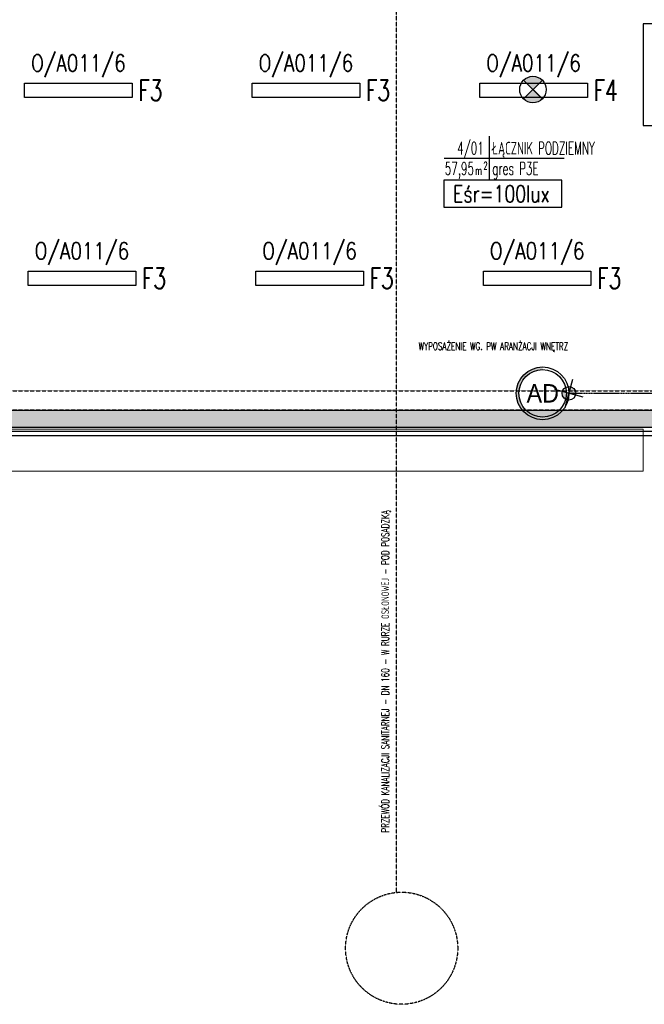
# Model space of a CAD drawing. Header units: inches. Extents: x -281236 to -70395, y 38777 to 102341.
# Tile 5 of 244: x -144032 to -143289, y 42432 to 43603. Entities that reach past the tile are written whole.
import ezdxf
from ezdxf.enums import TextEntityAlignment as Align

# ---------------------------------------------------------------- set-up
doc = ezdxf.new("R2010")
doc.units = ezdxf.units.IN
doc.header["$MEASUREMENT"] = 0
for name, pattern in [('CENTER', [2, 1.25, -0.25, 0.25, -0.25]), ('DASHED', [0.75, 0.5, -0.25]), ('DASHED2', [0.375, 0.25, -0.125])]:
    doc.linetypes.add(name, pattern=pattern)
doc.layers.get('0').update_dxf_attribs({"color": 101})
doc.layers.add('0-sekcje', color=1, linetype='Continuous', lineweight=18)
for name, color, linetype in [('E-90', 6, 'Continuous'), ('E35', 6, 'Continuous'), ('Ins-kan', 54, 'Continuous'), ('Ins-kan-opis', 54, 'Continuous'), ('Ins-wod', 152, 'Continuous'), ('Os-osie glowne', 8, 'CENTER'), ('Os-osie-opis', 8, 'Continuous'), ('Sc-beton', 7, 'Continuous'), ('Sc-beton-hatch', 86, 'Continuous'), ('Sc-izolacja term-styropian', 151, 'STYROPIAN-KA'), ('Sch-opis', 51, 'Continuous'), ('W-otwor-strop', 126, 'Continuous')]:
    doc.layers.add(name, color=color, linetype=linetype)
doc.styles.add('dwg_opis duży', font='ARIAL.TTF', dxfattribs={"width": 0.9})
doc.styles.add('KA wymiar', font='romans.shx', dxfattribs={"width": 0.6})
doc.styles.add('ROMANS', font='romans', dxfattribs={"width": 0.85})
doc.linetypes.add('STYROPIAN-KA', pattern='A,0.0001,-0.1,[135,ltypeshp.shx,S=0.1,R=0,X=-0.1,Y=0],0,[135,ltypeshp.shx,S=0.1,R=180,X=0.1,Y=0],-0.1', length=0.2001)
doc.linetypes.add('ZIGZAG', pattern='A,0.00254,-5.08,[131,ltypeshp.shx,S=5.08,R=0,X=-5.08,Y=0],-10.16,[131,ltypeshp.shx,S=5.08,R=180,X=5.08,Y=0],-5.08', length=20.32254)

# ---------------------------------------------------------------- blocks, each defined once
blk = doc.blocks.new('pow')
for p, q in [((0, 0.5229102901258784), (0, -0.5229102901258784)), ((-1.075294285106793, 0), (1.779711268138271, -1.13686837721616e-13))]:
    blk.add_line(p, q)
at = {"style": 'KA wymiar', "width": 0.6}
for s, height, p in [('2', 0.18, (-0.139230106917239, -0.269806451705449)), ('m', 0.21, (-0.3331997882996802, -0.4009838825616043))]:
    blk.add_text(s, height=height, dxfattribs=at).set_placement(p)
for tag, p in [('01', (-0.1310879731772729, 0.08442380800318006)), ('000.00', (-0.3636004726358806, -0.4009838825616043))]:
    blk.add_attdef(tag, text='', height=0.3, dxfattribs=at).set_placement(p, align=Align.RIGHT)
for tag, p in [('POMIESZCZENIE', (0.07092525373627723, 0.08442380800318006)), ('POSADZKA', (0.07092525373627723, -0.4009838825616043))]:
    blk.add_attdef(tag, p, '', height=0.3, dxfattribs=at)
blk = doc.blocks.new('_opis_osi')
blk.add_hatch(color=256).paths.add_polyline_path([(32.0000000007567, -32.00000000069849), (28.80000000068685, -32.00000000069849, -1), (-28.80000000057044, -32.00000000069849), (-32.00000000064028, -32.00000000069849, 1)])
at = {"layer": 'Defpoints'}
h = blk.add_hatch(color=256, dxfattribs=at)
h.paths.add_polyline_path([(-2.153374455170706, -8.036502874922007, 0.4142135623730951), (8.036502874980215, -2.153374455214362), (5.820766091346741e-11, 0)])
h.paths.add_polyline_path([(-8.0365028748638, 2.153374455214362), (5.820766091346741e-11, 0), (2.153374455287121, 8.036502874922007, 0.4142135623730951)])
for radius in [32.00000000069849, 28.80000000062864]:
    blk.add_circle((5.820766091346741e-11, -32.00000000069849), radius)
for p, q in [((4.638037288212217, 17.30939080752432), (-4.638037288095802, -17.30939080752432)), ((17.30939080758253, -4.63803728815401), (-17.30939080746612, 4.63803728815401))]:
    blk.add_line(p, q, dxfattribs=at)
blk.add_circle((5.820766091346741e-11, 0), 8.320000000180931, dxfattribs=at)
at = {"style": 'dwg_opis duży', "width": 0.9}
blk.add_attdef('AXNAMEV', text='', height=22.40000000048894, rotation=90, dxfattribs=at).set_placement((5.820766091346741e-11, -32.00000000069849), align=Align.MIDDLE_CENTER)

msp = doc.modelspace()

# ---------------------------------------------------------------- hatches: boundary and pattern name
at = {"layer": 'E35'}
h = msp.add_hatch(color=256, dxfattribs=at)
edge = h.paths.add_edge_path()
edge.add_line((-143421.3912654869, 43519.9425191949), (-143432.5281972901, 43531.07945099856))
edge.add_ellipse((-143421.3912654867, 43519.9425191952), major_axis=(11.1369318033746, -11.13693180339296), ratio=1, start_angle=90.00000000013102, end_angle=180.0000000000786, ccw=False)
edge.add_line((-143410.2543336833, 43531.07945099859), (-143421.3912654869, 43519.9425191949))
edge = h.paths.add_edge_path()
edge.add_line((-143432.5281972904, 43508.80558739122), (-143421.3912654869, 43519.9425191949))
edge.add_line((-143421.3912654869, 43519.9425191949), (-143410.2543336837, 43508.80558739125))
edge.add_ellipse((-143421.391265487, 43519.9425191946), major_axis=(11.13693180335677, -11.13693180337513), ratio=1, start_angle=-89.99999999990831, end_angle=1.1789325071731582e-10, ccw=False)
at = {"layer": 'Sc-beton-hatch'}
h = msp.add_hatch(dxfattribs=at)
h.set_pattern_fill('ANSI33', color=256, style=0)
h.set_pattern_definition([(45, (-196198.7557017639, 61066.07676267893), (-4.490128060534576, 4.490128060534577), []), (45, (-196194.2655717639, 61066.07676267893), (-4.490128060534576, 4.490128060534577), [3.175, -1.5875])])
h.paths.add_polyline_path([(-144115.2082463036, 43432.15926687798), (-144125.2082463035, 43432.15926687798), (-144125.2082463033, 43138.15926689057), (-144547.8999891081, 43138.15926689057), (-144547.8999891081, 43128.15926687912), (-144115.2082463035, 43128.15926687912)])
h.paths.add_polyline_path([(-144115.2082463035, 43128.15926687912), (-144547.8999891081, 43128.15926687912), (-144547.8999891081, 43118.15926688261), (-144115.2082463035, 43118.15926688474)])
h.paths.add_polyline_path([(-143853.1438560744, 43128.15926687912), (-144115.2082463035, 43128.15926687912), (-144115.2082463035, 43118.15926688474), (-143853.1438560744, 43118.15926688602)])
h.paths.add_polyline_path([(-143853.1438560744, 43138.15926689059), (-144105.2082462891, 43138.15926689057), (-144105.208246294, 43432.15926687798), (-144115.2082463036, 43432.15926687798), (-144115.2082463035, 43128.15926687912), (-143853.1438560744, 43128.15926687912)])
h.paths.add_polyline_path([(-144105.2082462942, 43442.15926687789), (-144115.2082463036, 43442.15926687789), (-144115.2082463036, 43432.15926687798), (-144105.208246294, 43432.15926687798)])
h.paths.add_polyline_path([(-144115.2082463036, 43442.15926687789), (-144125.2082463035, 43442.15926687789), (-144125.2082463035, 43432.15926687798), (-144115.2082463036, 43432.15926687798)])
h.paths.add_polyline_path([(-143700.9188330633, 43128.15926687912), (-143853.1438560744, 43128.15926687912), (-143853.1438560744, 43118.15926688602), (-143700.114847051, 43118.15926688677)])
h.paths.add_polyline_path([(-143701.7228190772, 43138.15926689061), (-143853.1438560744, 43138.15926689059), (-143853.1438560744, 43128.15926687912), (-143700.9188330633, 43128.15926687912)])
h.paths.add_polyline_path([(-143584.2082463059, 43138.15926689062), (-143701.7228190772, 43138.15926689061), (-143700.9188330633, 43128.15926687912), (-143584.2082463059, 43128.15926687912)])
h.paths.add_polyline_path([(-143584.2082463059, 43128.15926687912), (-143700.9188330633, 43128.15926687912), (-143700.114847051, 43118.15926688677), (-143584.2082463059, 43118.15926688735)])
h.paths.add_polyline_path([(-143300.2082463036, 43128.15926687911), (-143584.2082463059, 43128.15926687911), (-143584.2082463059, 43118.15926688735), (-143300.2082463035, 43118.15926688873)])
h.paths.add_polyline_path([(-143300.2082463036, 43138.15926689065), (-143584.2082463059, 43138.15926689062), (-143584.2082463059, 43128.15926687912), (-143300.2082463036, 43128.15926687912)])
h.paths.add_polyline_path([(-142981.2082462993, 43128.15926687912), (-143300.2082463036, 43128.15926687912), (-143300.2082463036, 43118.15926688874), (-142981.2082462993, 43118.1592668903)])
h.paths.add_polyline_path([(-142981.2082462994, 43138.15926689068), (-143300.2082463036, 43138.15926689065), (-143300.2082463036, 43128.15926687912), (-142981.2082462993, 43128.15926687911)])

# ---------------------------------------------------------------- linework, layer by layer
at = {"layer": '0-sekcje'}
msp.add_lwpolyline([(-144105.20828848, 43066.15926688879), (-144105.20828848, 43066.15926688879), (-144105.20828848, 43066.15926688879), (-143290.2082926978, 43066.15926688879), (-143290.2082926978, 43116.15926688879), (-144105.20828848, 43116.15926688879), (-144105.20828848, 43066.15926688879)], dxfattribs=at)
at = {"layer": 'E35'}
for p, q in [((-143410.2543336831, 43531.07945099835), (-143432.5281972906, 43508.80558739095)), ((-143410.2543336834, 43508.80558739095), (-143432.5281972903, 43531.07945099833))]:
    msp.add_line(p, q, dxfattribs=at)
at = {"layer": 'E35', "linetype": 'Continuous', "ltscale": 0.3}
msp.add_line((-143410.8912654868, 43509.44251919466), (-143431.8912654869, 43530.44251919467), dxfattribs=at)
at = {"layer": 'E35'}
for points in [[(-143897.9622829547, 43510.44251919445), (-144025.9622829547, 43510.44251919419), (-144025.9622829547, 43527.44251919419), (-143897.9622829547, 43527.44251919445)], [(-143627.3267742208, 43510.44251919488), (-143755.3267742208, 43510.44251919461), (-143755.3267742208, 43527.44251919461), (-143627.3267742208, 43527.44251919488)], [(-143356.6912654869, 43510.44251919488), (-143484.6912654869, 43510.44251919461), (-143484.6912654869, 43527.44251919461), (-143356.6912654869, 43527.44251919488)], [(-143893.6723469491, 43287.02457403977), (-144021.6723469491, 43287.02457403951), (-144021.6723469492, 43304.02457403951), (-143893.6723469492, 43304.02457403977)], [(-143623.0368382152, 43287.0245740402), (-143751.0368382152, 43287.02457403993), (-143751.0368382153, 43304.02457403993), (-143623.0368382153, 43304.0245740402)], [(-143352.4013294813, 43287.0245740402), (-143480.4013294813, 43287.02457403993), (-143480.4013294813, 43304.02457403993), (-143352.4013294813, 43304.0245740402)]]:
    msp.add_lwpolyline(points, close=True, dxfattribs=at)
at = {"layer": 'E35', "linetype": 'Continuous', "ltscale": 0.3}
msp.add_lwpolyline([(-143527.4714720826, 43380.11169588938), (-143387.1384325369, 43380.11169588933), (-143387.1384325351, 43412.39054605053), (-143527.4714720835, 43412.39054605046)], close=True, dxfattribs=at)
at = {"layer": 'E35'}
msp.add_circle((-143421.3912654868, 43519.94251919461), 15.74999999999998, dxfattribs=at)
at = {"layer": 'Ins-kan', "linetype": 'DASHED', "ltscale": 0.5}
msp.add_line((-143584.2082463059, 44403.15926690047), (-143584.2082463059, 42565.22578698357), dxfattribs=at)
msp.add_circle((-143577.5471181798, 42498.89277536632), 66.66662626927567, dxfattribs=at)
at = {"layer": 'Ins-wod', "linetype": 'DASHED2'}
for points in [[(-144081.7082462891, 43161.65926689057), (-142999.2082462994, 43161.65926689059)], [(-144104.2082462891, 43139.15926689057), (-142999.2082462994, 43139.15926689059)]]:
    msp.add_lwpolyline(points, dxfattribs=at)
at = {"layer": 'Os-osie glowne'}
msp.add_line((-143378.5738858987, 43158.75274774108), (-138190.0575432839, 43158.75274779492), dxfattribs=at)
at = {"layer": 'Sc-beton'}
msp.add_line((-142981.2082462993, 43118.1592668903), (-145275.2082463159, 43118.15926687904), dxfattribs=at)
msp.add_lwpolyline([(-142981.2082462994, 43138.15926689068), (-144105.2082462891, 43138.15926689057)], dxfattribs=at)
at = {"layer": 'Sc-izolacja term-styropian', "linetype": 'ZIGZAG', "ltscale": 0.018}
msp.add_line((-142981.2082462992, 43113.1592668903), (-145280.2082463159, 43113.15926687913), dxfattribs=at)
at = {"layer": 'Sc-izolacja term-styropian', "linetype": 'ByBlock'}
msp.add_line((-142981.2082462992, 43108.1592668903), (-145285.2082463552, 43108.15926678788), dxfattribs=at)
at = {"layer": 'W-otwor-strop'}
msp.add_lwpolyline([(-143103.2082462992, 43477.15926687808), (-143103.2082462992, 43598.15926687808), (-143290.2082462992, 43598.15926687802), (-143290.2082462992, 43477.15926687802)], close=True, dxfattribs=at)

# ---------------------------------------------------------------- block references
at = {"layer": 'E35', "linetype": 'Continuous', "ltscale": 0.3, "xscale": 50, "yscale": 50, "zscale": 50}
msp.add_blockref('pow', (-143473.3802129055, 43438.53606055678), dxfattribs=at).add_auto_attribs({'000.00': '57,95', '01': '4/01', 'POMIESZCZENIE': 'ŁĄCZNIK PODZIEMNY', 'POSADZKA': 'gres P3E'})
at = {"layer": 'Os-osie-opis'}
ref = msp.add_blockref('_opis_osi', (-143378.5738858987, 43158.75274774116), dxfattribs=dict(at, xscale=0.9799999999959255, yscale=0.9799999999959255, zscale=0.9799999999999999, rotation=270))
ref.add_attrib('AXNAMEV', 'AD', dxfattribs={"layer": '0', "height": 21.95200000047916, "style": 'dwg_opis duży', "width": 0.9}).set_placement((-143409.7721658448, 43158.75274774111), align=Align.MIDDLE_CENTER)

# ---------------------------------------------------------------- texts
at = {"layer": 'E-90', "style": 'ROMANS'}
for s, rotation, width, p in [('O/A011/6', 3.335053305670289e-09, 0.8, (-143961.9622829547, 43550.07404593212)), ('O/A011/6', 3.335053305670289e-09, 0.8, (-143691.3267742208, 43550.07404593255)), ('O/A011/6', 3.335053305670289e-09, 0.8, (-143420.6912654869, 43550.07404593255)), ('Eśr=100lux', 359.9999999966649, 0.75, (-143458.8158410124, 43395.95882136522)), ('O/A011/6', 3.335053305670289e-09, 0.8, (-143957.6723469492, 43326.65610077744)), ('O/A011/6', 3.335053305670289e-09, 0.8, (-143687.0368382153, 43326.65610077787)), ('O/A011/6', 3.335053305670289e-09, 0.8, (-143416.4013294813, 43326.65610077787))]:
    msp.add_text(s, height=20, rotation=rotation, dxfattribs=dict(at, width=width)).set_placement(p, align=Align.MIDDLE)
at = {"layer": 'E35', "style": 'ROMANS', "width": 0.7}
for s, p in [('F3', (-143876.274934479, 43518.88859164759)), ('F3', (-143605.6394257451, 43518.88859164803)), ('F4', (-143335.0039170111, 43518.88859164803)), ('F3', (-143871.9849984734, 43295.47064649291)), ('F3', (-143601.3494897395, 43295.47064649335)), ('F3', (-143330.7139810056, 43295.47064649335))]:
    msp.add_text(s, height=25, dxfattribs=at).set_placement(p, align=Align.MIDDLE)
at = {"layer": 'Ins-kan-opis', "linetype": 'DASHED', "ltscale": 0.5, "style": 'ROMANS', "width": 0.7}
msp.add_text('PRZEWÓD KANALIZACJI SANITARNEJ - DN 160 - W RURZE OSŁONOWEJ - POD POSADZKĄ', height=9, rotation=90, dxfattribs=at).set_placement((-143592.5857313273, 42636.32606726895, -68.18371598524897))
at = {"layer": 'Sch-opis', "style": 'ROMANS', "width": 0.7}
msp.add_text('WYPOSAŻENIE WG. PW ARANŻACJI WNĘTRZ', height=9, dxfattribs=at).set_placement((-143557.4180184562, 43210.26642670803))

doc.saveas('drawing.dxf')
